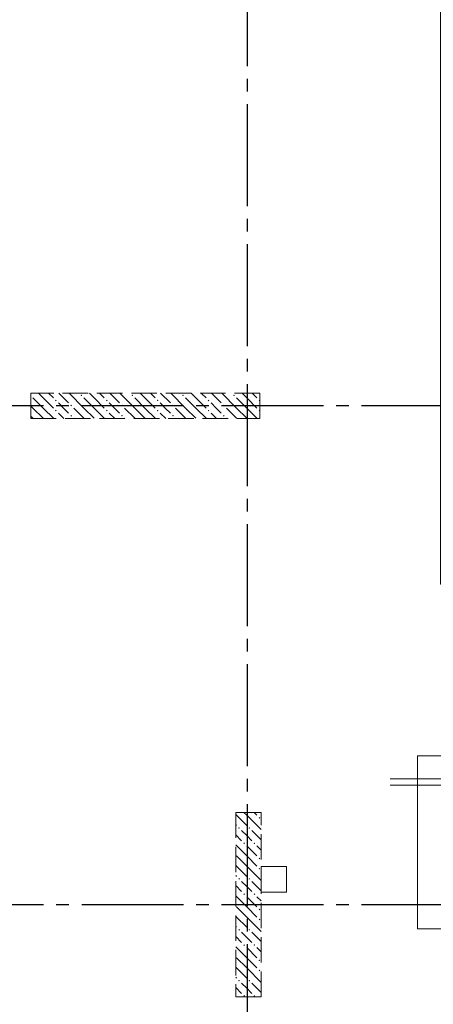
# Model space of a CAD drawing. Header units: millimetres. Extents: x 0 to 43617, y 0 to 59400.
# Tile 17 of 24: x 12836 to 16087, y 41547 to 49285. Entities that reach past the tile are written whole.
import ezdxf

# ---------------------------------------------------------------- set-up
doc = ezdxf.new("R2010")
doc.units = ezdxf.units.MM
doc.linetypes.add('______2', pattern=[270, 200, -70])
doc.linetypes.add('______5', pattern=[1100, 800, -100, 100, -100])
for name, color, linetype, lineweight in [('ЖБ Перекрытие верхний уровень', 7, 'Continuous', 35), ('ЖБ Пилон', 7, 'Continuous', 35), ('Обрамление проемов стержнями', 7, 'Continuous', 25), ('Оси', 40, '______5', 18), ('Позиционная метка линия выноска', 7, 'Continuous', 13)]:
    doc.layers.add(name, color=color, linetype=linetype, lineweight=lineweight)

msp = doc.modelspace()

# ---------------------------------------------------------------- hatches: boundary and pattern name
at = {"layer": 'ЖБ Пилон', "linetype": 'Continuous', "lineweight": 18, "transparency": 33554687}
for points in [[(12923.9990234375, 46336.58771640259), (12927.45361328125, 46333.1298828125), (12923.9990234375, 46329.68178046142)], [(13114.453125, 46293.1396484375), (13120.95336914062, 46299.63989257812), (13127.45361328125, 46293.1396484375), (13120.95336914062, 46286.63940429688)], [(13314.453125, 46333.1298828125), (13320.95336914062, 46339.63623046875), (13327.45361328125, 46333.1298828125), (13320.95336914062, 46326.64184570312)], [(13514.453125, 46293.1396484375), (13520.95336914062, 46299.63989257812), (13527.45361328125, 46293.1396484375), (13520.95336914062, 46286.63940429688)], [(13714.453125, 46333.1298828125), (13720.95336914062, 46339.63623046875), (13727.45361328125, 46333.1298828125), (13720.95336914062, 46326.64184570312)], [(13914.453125, 46293.1396484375), (13920.95336914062, 46299.63989257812), (13927.45361328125, 46293.1396484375), (13920.95336914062, 46286.63940429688)], [(14114.453125, 46333.1298828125), (14120.95336914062, 46339.63623046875), (14127.45361328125, 46333.1298828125), (14120.95336914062, 46326.64184570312)], [(14314.453125, 46293.1396484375), (14320.95336914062, 46299.63989257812), (14327.45361328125, 46293.1396484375), (14320.95336914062, 46286.63940429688)], [(14514.453125, 46333.1298828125), (14520.95336914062, 46339.63623046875), (14527.45361328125, 46333.1298828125), (14520.95336914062, 46326.64184570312)], [(14714.453125, 46293.1396484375), (14720.95336914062, 46299.63989257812), (14723.9990234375, 46296.59423828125), (14723.9990234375, 46289.68505859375), (14720.95336914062, 46286.63940429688)], [(13114.453125, 46213.14086914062), (13120.95336914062, 46219.64111328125), (13127.45361328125, 46213.14086914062), (13120.95336914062, 46206.640625)], [(13234.45434570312, 46253.13720703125), (13240.95458984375, 46259.63745117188), (13247.44873046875, 46253.13720703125), (13240.95458984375, 46246.630859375)], [(13514.453125, 46213.14086914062), (13520.95336914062, 46219.64111328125), (13527.45361328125, 46213.14086914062), (13520.95336914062, 46206.640625)], [(13634.45434570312, 46253.13720703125), (13640.95458984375, 46259.63745117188), (13647.44873046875, 46253.13720703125), (13640.95458984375, 46246.630859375)], [(13914.453125, 46213.14086914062), (13920.95336914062, 46219.64111328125), (13927.45361328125, 46213.14086914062), (13920.95336914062, 46206.640625)], [(14034.45434570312, 46253.13720703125), (14040.95458984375, 46259.63745117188), (14047.44873046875, 46253.13720703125), (14040.95458984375, 46246.630859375)], [(14314.453125, 46213.14086914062), (14320.95336914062, 46219.64111328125), (14327.45361328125, 46213.14086914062), (14320.95336914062, 46206.640625)], [(14434.45434570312, 46253.13720703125), (14440.95458984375, 46259.63745117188), (14447.44873046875, 46253.13720703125), (14440.95458984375, 46246.630859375)], [(14714.453125, 46213.14086914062), (14720.95336914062, 46219.64111328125), (14723.9990234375, 46216.59545898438), (14723.9990234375, 46209.68627929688), (14720.95336914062, 46206.640625)], [(13234.45434570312, 46173.13842773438), (13240.95458984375, 46179.638671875), (13247.44873046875, 46173.13842773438), (13240.95458984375, 46166.63208007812)], [(13634.45434570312, 46173.13842773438), (13640.95458984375, 46179.638671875), (13647.44873046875, 46173.13842773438), (13640.95458984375, 46166.63208007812)], [(14034.45434570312, 46173.13842773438), (14040.95458984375, 46179.638671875), (14047.44873046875, 46173.13842773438), (14040.95458984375, 46166.63208007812)], [(14434.45434570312, 46173.13842773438), (14440.95458984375, 46179.638671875), (14447.44873046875, 46173.13842773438), (14440.95458984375, 46166.63208007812)], [(14714.453125, 43013.14086914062), (14720.95336914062, 43019.64111328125), (14727.45361328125, 43013.14086914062), (14720.95336914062, 43006.640625)], [(14554.44946289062, 42933.14208984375), (14560.94970703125, 42939.63623046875), (14567.44995117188, 42933.14208984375), (14560.94970703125, 42926.64184570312)], [(14634.45434570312, 42933.14208984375), (14640.94848632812, 42939.63623046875), (14647.44873046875, 42933.14208984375), (14640.94848632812, 42926.64184570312)], [(14594.45190429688, 42813.14086914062), (14600.9521484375, 42819.64111328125), (14607.45239257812, 42813.14086914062), (14600.9521484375, 42806.640625)], [(14674.45068359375, 42813.14086914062), (14680.95092773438, 42819.64111328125), (14687.451171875, 42813.14086914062), (14680.95092773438, 42806.640625)], [(14714.453125, 42693.1396484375), (14720.95336914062, 42699.63989257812), (14727.45361328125, 42693.1396484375), (14720.95336914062, 42686.63940429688)], [(14714.453125, 42613.14086914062), (14720.95336914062, 42619.64111328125), (14727.45361328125, 42613.14086914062), (14720.95336914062, 42606.640625)], [(14554.44946289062, 42533.14208984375), (14560.94970703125, 42539.63623046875), (14567.44995117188, 42533.14208984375), (14560.94970703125, 42526.64184570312)], [(14634.45434570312, 42533.14208984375), (14640.94848632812, 42539.63623046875), (14647.44873046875, 42533.14208984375), (14640.94848632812, 42526.64184570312)], [(14594.45190429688, 42413.14086914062), (14600.9521484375, 42419.64111328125), (14607.45239257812, 42413.14086914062), (14600.9521484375, 42406.640625)], [(14674.45068359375, 42413.14086914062), (14680.95092773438, 42419.64111328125), (14687.451171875, 42413.14086914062), (14680.95092773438, 42406.640625)], [(14714.453125, 42293.1396484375), (14720.95336914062, 42299.63989257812), (14727.45361328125, 42293.1396484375), (14720.95336914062, 42286.63940429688)], [(14714.453125, 42213.14086914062), (14720.95336914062, 42219.64111328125), (14727.45361328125, 42213.14086914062), (14720.95336914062, 42206.640625)], [(14554.44946289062, 42133.14208984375), (14560.94970703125, 42139.63623046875), (14567.44995117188, 42133.14208984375), (14560.94970703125, 42126.64184570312)], [(14634.45434570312, 42133.14208984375), (14640.94848632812, 42139.63623046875), (14647.44873046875, 42133.14208984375), (14640.94848632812, 42126.64184570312)], [(14594.45190429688, 42013.14086914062), (14600.9521484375, 42019.64111328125), (14607.45239257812, 42013.14086914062), (14600.9521484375, 42006.640625)], [(14674.45068359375, 42013.14086914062), (14680.95092773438, 42019.64111328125), (14687.451171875, 42013.14086914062), (14680.95092773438, 42006.640625)], [(14714.453125, 41893.1396484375), (14720.95336914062, 41899.63989257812), (14727.45361328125, 41893.1396484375), (14720.95336914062, 41886.63940429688)], [(14714.453125, 41813.14086914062), (14720.95336914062, 41819.64111328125), (14727.45361328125, 41813.14086914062), (14720.95336914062, 41806.640625)], [(14554.44946289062, 41733.14208984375), (14560.94970703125, 41739.63623046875), (14567.44995117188, 41733.14208984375), (14560.94970703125, 41726.64184570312)], [(14634.45434570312, 41733.14208984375), (14640.94848632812, 41739.63623046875), (14647.44873046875, 41733.14208984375), (14640.94848632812, 41726.64184570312)], [(14594.45190429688, 41613.14086914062), (14600.9521484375, 41619.64111328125), (14607.45239257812, 41613.14086914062), (14600.9521484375, 41606.640625)], [(14674.45068359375, 41613.14086914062), (14680.95092773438, 41619.64111328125), (14687.451171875, 41613.14086914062), (14680.95092773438, 41606.640625)]]:
    msp.add_hatch(color=7, dxfattribs=at).paths.add_polyline_path(points, flags=16)

# ---------------------------------------------------------------- linework, layer by layer
at = {"layer": 'ЖБ Перекрытие верхний уровень', "color": 7, "linetype": 'Continuous', "lineweight": 18, "transparency": 33554687}
for p, q in [((14934.00268554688, 42629.99877929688), (14734.00268554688, 42629.99877929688)), ((14734.00268554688, 42629.99877929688), (14734.00268554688, 42429.99877929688)), ((14934.00268554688, 42429.99877929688), (14934.00268554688, 42629.99877929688)), ((14734.00268554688, 42429.99877929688), (14934.00268554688, 42429.99877929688))]:
    msp.add_line(p, q, dxfattribs=at)
at = {"layer": 'ЖБ Пилон', "color": 253, "linetype": '______2', "lineweight": 13, "true_color": 0xa0a0a0, "transparency": 33554687}
for p, q in [((14723.9990234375, 46350), (12923.9990234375, 46350)), ((12923.9990234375, 46350), (12923.9990234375, 46150)), ((14723.9990234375, 46150), (14723.9990234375, 46350)), ((12923.9990234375, 46150), (14723.9990234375, 46150)), ((14534.00268554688, 43054.99877929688), (14534.00268554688, 41604.99267578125)), ((14734.00268554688, 43054.99877929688), (14534.00268554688, 43054.99877929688)), ((14734.00268554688, 41604.99267578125), (14734.00268554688, 43054.99877929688)), ((14534.00268554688, 41604.99267578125), (14734.00268554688, 41604.99267578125))]:
    msp.add_line(p, q, dxfattribs=at)
at = {"layer": 'ЖБ Пилон', "color": 9, "linetype": 'Continuous', "lineweight": 18, "true_color": 0xc7c7c7, "transparency": 33554687}
for p, q in [((13020.95336914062, 46313.14086914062), (12984.09048843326, 46350)), ((13064.09301757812, 46350), (13100.9521484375, 46313.14086914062)), ((13144.091796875, 46350), (13220.95336914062, 46273.13842773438)), ((13340.95458984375, 46233.1298828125), (13224.09041661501, 46350)), ((13420.95336914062, 46313.14086914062), (13384.09048843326, 46350)), ((13464.09301757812, 46350), (13500.9521484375, 46313.14086914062)), ((13544.091796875, 46350), (13620.95336914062, 46273.13842773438)), ((13740.95458984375, 46233.1298828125), (13624.09041661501, 46350)), ((13820.95336914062, 46313.14086914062), (13784.09048843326, 46350)), ((13864.09301757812, 46350), (13900.9521484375, 46313.14086914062)), ((13944.091796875, 46350), (14020.95336914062, 46273.13842773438)), ((14140.95458984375, 46233.1298828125), (14024.09041661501, 46350)), ((14220.95336914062, 46313.14086914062), (14184.09048843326, 46350)), ((14264.09301757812, 46350), (14300.9521484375, 46313.14086914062)), ((14344.091796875, 46350), (14420.95336914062, 46273.13842773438)), ((14540.95458984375, 46233.1298828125), (14424.09041661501, 46350)), ((14620.95336914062, 46313.14086914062), (14584.09048843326, 46350)), ((14664.09301757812, 46350), (14700.9521484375, 46313.14086914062)), ((12940.95458984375, 46313.14086914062), (13020.95336914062, 46233.1298828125)), ((13020.95336914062, 46313.14086914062), (13100.9521484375, 46233.1298828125)), ((13180.95092773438, 46233.1298828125), (13140.95458984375, 46273.13842773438)), ((13340.95458984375, 46313.14086914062), (13420.95336914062, 46233.1298828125)), ((13420.95336914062, 46313.14086914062), (13500.9521484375, 46233.1298828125)), ((13580.95092773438, 46233.1298828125), (13540.95458984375, 46273.13842773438)), ((13740.95458984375, 46313.14086914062), (13820.95336914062, 46233.1298828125)), ((13820.95336914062, 46313.14086914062), (13900.9521484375, 46233.1298828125)), ((13980.95092773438, 46233.1298828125), (13940.95458984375, 46273.13842773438)), ((14140.95458984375, 46313.14086914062), (14220.95336914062, 46233.1298828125)), ((14220.95336914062, 46313.14086914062), (14300.9521484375, 46233.1298828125)), ((14380.95092773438, 46233.1298828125), (14340.95458984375, 46273.13842773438)), ((14540.95458984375, 46313.14086914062), (14620.95336914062, 46233.1298828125)), ((14620.95336914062, 46313.14086914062), (14700.9521484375, 46233.1298828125)), ((12940.95458984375, 46233.1298828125), (12923.9990234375, 46250.08631161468)), ((12940.95458984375, 46233.1298828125), (13020.95336914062, 46153.13720703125)), ((13020.95336914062, 46233.1298828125), (13104.09170913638, 46150)), ((13140.95458984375, 46193.1396484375), (13184.09204410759, 46150)), ((13220.95336914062, 46193.1396484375), (13180.95092773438, 46233.1298828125)), ((13260.94970703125, 46233.1298828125), (13340.95458984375, 46153.13720703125)), ((13340.95458984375, 46233.1298828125), (13420.95336914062, 46153.13720703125)), ((13420.95336914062, 46233.1298828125), (13504.09170913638, 46150)), ((13540.95458984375, 46193.1396484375), (13584.09204410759, 46150)), ((13620.95336914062, 46193.1396484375), (13580.95092773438, 46233.1298828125)), ((13660.94970703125, 46233.1298828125), (13740.95458984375, 46153.13720703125)), ((13740.95458984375, 46233.1298828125), (13820.95336914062, 46153.13720703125)), ((13820.95336914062, 46233.1298828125), (13904.09170913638, 46150)), ((13940.95458984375, 46193.1396484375), (13984.09204410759, 46150)), ((14020.95336914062, 46193.1396484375), (13980.95092773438, 46233.1298828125)), ((14060.94970703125, 46233.1298828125), (14140.95458984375, 46153.13720703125)), ((14140.95458984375, 46233.1298828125), (14220.95336914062, 46153.13720703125)), ((14220.95336914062, 46233.1298828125), (14304.09170913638, 46150)), ((14340.95458984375, 46193.1396484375), (14384.09204410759, 46150)), ((14420.95336914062, 46193.1396484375), (14380.95092773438, 46233.1298828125)), ((14460.94970703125, 46233.1298828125), (14540.95458984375, 46153.13720703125)), ((14540.95458984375, 46233.1298828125), (14620.95336914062, 46153.13720703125)), ((14620.95336914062, 46233.1298828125), (14704.09170913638, 46150)), ((12923.9990234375, 46170.09018638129), (12940.95458984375, 46153.13720703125)), ((13260.94970703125, 46153.13720703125), (13264.08675450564, 46150)), ((13660.94970703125, 46153.13720703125), (13664.08675450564, 46150)), ((14060.94970703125, 46153.13720703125), (14064.08675450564, 46150)), ((14460.94970703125, 46153.13720703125), (14464.08675450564, 46150)), ((14540.94848632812, 43033.14208984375), (14534.00268554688, 43040.087890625)), ((14540.94848632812, 43033.14208984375), (14620.95336914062, 42953.13720703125)), ((14599.09501212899, 43054.99877929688), (14620.95336914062, 43033.14208984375)), ((14620.95336914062, 43033.14208984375), (14734.00268554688, 42920.08702321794)), ((14679.09545898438, 43054.99877929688), (14700.9521484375, 43033.14208984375)), ((14534.00268554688, 42960.08353774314), (14540.94848632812, 42953.13720703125)), ((14534.00268554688, 42880.08794414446), (14580.95092773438, 42833.14208984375)), ((14620.95336914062, 42873.13842773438), (14580.95092773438, 42913.14086914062)), ((14660.94970703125, 42833.14208984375), (14620.95336914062, 42873.13842773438)), ((14660.94970703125, 42913.14086914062), (14734.00268554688, 42840.087890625)), ((14620.95336914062, 42713.14086914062), (14534.00268554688, 42800.09155273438)), ((14620.95336914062, 42793.1396484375), (14700.9521484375, 42713.14086914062)), ((14700.9521484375, 42793.1396484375), (14734.00268554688, 42760.08911132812)), ((14540.94848632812, 42713.14086914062), (14620.95336914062, 42633.14208984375)), ((14620.95336914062, 42713.14086914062), (14700.9521484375, 42633.14208984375)), ((14540.94848632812, 42633.14208984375), (14534.00268554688, 42640.087890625)), ((14534.00268554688, 42560.08353774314), (14540.94848632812, 42553.13720703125)), ((14540.94848632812, 42633.14208984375), (14620.95336914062, 42553.13720703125)), ((14620.95336914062, 42633.14208984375), (14734.00268554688, 42520.08702321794)), ((14534.00268554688, 42480.08794414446), (14580.95092773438, 42433.14208984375)), ((14620.95336914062, 42473.13842773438), (14580.95092773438, 42513.14086914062)), ((14660.94970703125, 42513.14086914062), (14734.00268554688, 42440.087890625)), ((14660.94970703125, 42433.14208984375), (14620.95336914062, 42473.13842773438)), ((14620.95336914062, 42313.14086914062), (14534.00268554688, 42400.09155273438)), ((14620.95336914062, 42393.1396484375), (14700.9521484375, 42313.14086914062)), ((14700.9521484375, 42393.1396484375), (14734.00268554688, 42360.08911132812)), ((14540.94848632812, 42313.14086914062), (14620.95336914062, 42233.14208984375)), ((14620.95336914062, 42313.14086914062), (14700.9521484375, 42233.14208984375)), ((14540.94848632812, 42233.14208984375), (14534.00268554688, 42240.087890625)), ((14540.94848632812, 42233.14208984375), (14620.95336914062, 42153.13720703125)), ((14620.95336914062, 42233.14208984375), (14734.00268554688, 42120.08702321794)), ((14534.00268554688, 42160.08353774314), (14540.94848632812, 42153.13720703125)), ((14620.95336914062, 42073.13842773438), (14580.95092773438, 42113.14086914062)), ((14660.94970703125, 42113.14086914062), (14734.00268554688, 42040.087890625)), ((14534.00268554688, 42080.08794414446), (14580.95092773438, 42033.14208984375)), ((14660.94970703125, 42033.14208984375), (14620.95336914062, 42073.13842773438)), ((14620.95336914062, 41913.14086914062), (14534.00268554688, 42000.09155273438)), ((14620.95336914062, 41993.1396484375), (14700.9521484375, 41913.14086914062)), ((14700.9521484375, 41993.1396484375), (14734.00268554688, 41960.08911132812)), ((14540.94848632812, 41913.14086914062), (14620.95336914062, 41833.14208984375)), ((14620.95336914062, 41913.14086914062), (14700.9521484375, 41833.14208984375)), ((14540.94848632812, 41833.14208984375), (14534.00268554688, 41840.087890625)), ((14540.94848632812, 41833.14208984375), (14620.95336914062, 41753.13720703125)), ((14620.95336914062, 41833.14208984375), (14734.00268554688, 41720.08702321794)), ((14534.00268554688, 41760.08353774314), (14540.94848632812, 41753.13720703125)), ((14620.95336914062, 41673.13842773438), (14580.95092773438, 41713.14086914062)), ((14660.94970703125, 41713.14086914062), (14734.00268554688, 41640.087890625)), ((14534.00268554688, 41680.08794414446), (14580.95092773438, 41633.14208984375)), ((14660.94970703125, 41633.14208984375), (14620.95336914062, 41673.13842773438))]:
    msp.add_line(p, q, dxfattribs=at)
at = {"layer": 'Обрамление проемов стержнями', "color": 7, "linetype": 'Continuous', "lineweight": 18, "transparency": 33554687}
for points in [[(15749.00512695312, 43320.02563476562), (16845.30639648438, 43320.02563476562), (16850.61645507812, 43320.75805664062), (16856.0791015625, 43322.56469726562), (16861.09619140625, 43325.37231445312), (16865.2099609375, 43328.80859375), (16868.64624023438, 43332.92236328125), (16871.45385742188, 43337.939453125), (16873.26049804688, 43343.40209960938), (16873.99291992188, 43348.71215820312), (16873.99291992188, 43620.02563476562)], [(15749.00512695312, 43320.02563476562), (16845.30639648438, 43320.02563476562), (16850.61645507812, 43320.75805664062), (16856.0791015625, 43322.56469726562), (16861.09619140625, 43325.37231445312), (16865.2099609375, 43328.80859375), (16868.64624023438, 43332.92236328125), (16871.45385742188, 43337.939453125), (16873.26049804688, 43343.40209960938), (16873.99291992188, 43348.71215820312), (16873.99291992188, 43620.02563476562)], [(15749.00512695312, 43320.02563476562), (16845.30639648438, 43320.02563476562), (16850.61645507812, 43320.75805664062), (16856.0791015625, 43322.56469726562), (16861.09619140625, 43325.37231445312), (16865.2099609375, 43328.80859375), (16868.64624023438, 43332.92236328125), (16871.45385742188, 43337.939453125), (16873.26049804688, 43343.40209960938), (16873.99291992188, 43348.71215820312), (16873.99291992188, 43620.02563476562)], [(15749.00512695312, 43320.02563476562), (16845.30639648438, 43320.02563476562), (16850.61645507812, 43320.75805664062), (16856.0791015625, 43322.56469726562), (16861.09619140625, 43325.37231445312), (16865.2099609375, 43328.80859375), (16868.64624023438, 43332.92236328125), (16871.45385742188, 43337.939453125), (16873.26049804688, 43343.40209960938), (16873.99291992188, 43348.71215820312), (16873.99291992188, 43620.02563476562)], [(15749.00512695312, 43270.01953125), (16845.30639648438, 43270.01953125), (16850.61645507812, 43269.28100585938), (16856.0791015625, 43267.48046875), (16861.09619140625, 43264.6728515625), (16865.2099609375, 43261.23657226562), (16868.64624023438, 43257.12280273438), (16871.45385742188, 43252.10571289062), (16873.26049804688, 43246.630859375), (16873.99291992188, 43241.3330078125), (16873.99291992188, 42970.01953125)], [(15749.00512695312, 43270.01953125), (16845.30639648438, 43270.01953125), (16850.61645507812, 43269.28100585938), (16856.0791015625, 43267.48046875), (16861.09619140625, 43264.6728515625), (16865.2099609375, 43261.23657226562), (16868.64624023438, 43257.12280273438), (16871.45385742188, 43252.10571289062), (16873.26049804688, 43246.630859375), (16873.99291992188, 43241.3330078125), (16873.99291992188, 42970.01953125)], [(15749.00512695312, 43270.01953125), (16845.30639648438, 43270.01953125), (16850.61645507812, 43269.28100585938), (16856.0791015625, 43267.48046875), (16861.09619140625, 43264.6728515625), (16865.2099609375, 43261.23657226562), (16868.64624023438, 43257.12280273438), (16871.45385742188, 43252.10571289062), (16873.26049804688, 43246.630859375), (16873.99291992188, 43241.3330078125), (16873.99291992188, 42970.01953125)], [(15749.00512695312, 43270.01953125), (16845.30639648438, 43270.01953125), (16850.61645507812, 43269.28100585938), (16856.0791015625, 43267.48046875), (16861.09619140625, 43264.6728515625), (16865.2099609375, 43261.23657226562), (16868.64624023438, 43257.12280273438), (16871.45385742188, 43252.10571289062), (16873.26049804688, 43246.630859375), (16873.99291992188, 43241.3330078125), (16873.99291992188, 42970.01953125)]]:
    msp.add_lwpolyline(points, dxfattribs=at)
at = {"layer": 'Оси', "color": 8, "linetype": '______5', "lineweight": -3, "transparency": 33554687}
for p, q in [((14623.9990234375, 57420.01342773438), (14623.9990234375, 7100.018310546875)), ((22923.85864257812, 46250.01831054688), (4600, 46250.01831054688)), ((22923.85864257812, 42330.02319335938), (4600, 42330.02319335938))]:
    msp.add_line(p, q, dxfattribs=at)
at = {"layer": 'Позиционная метка линия выноска', "color": 251, "linetype": 'Continuous', "lineweight": 13, "true_color": 0x494949, "transparency": 33554687}
msp.add_lwpolyline([(21744.00024414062, 32516.3818359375), (21744.00024414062, 42140.0146484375), (18823.9990234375, 42140.0146484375), (18823.9990234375, 40280.01708984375), (17783.99658203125, 40280.01708984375), (17783.99658203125, 42140.0146484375), (15963.99536132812, 42140.0146484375), (15963.99536132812, 43500.0244140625), (16644.00024414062, 43500.0244140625), (16644.00024414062, 44850.01831054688), (16144.00024414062, 44850.01831054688), (16144.00024414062, 50360.01586914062), (17783.99658203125, 50360.01586914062), (17783.99658203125, 52220.02563476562), (18823.9990234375, 52220.02563476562), (18823.9990234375, 50360.01586914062), (21744.00024414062, 50360.01586914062), (21744.00024414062, 56940.0146484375), (16063.99536132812, 56940.0146484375), (16063.99536132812, 56339.78881835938), (14463.8427734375, 56339.78881835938), (14463.8427734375, 56940.0146484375), (8973.992919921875, 56940.0146484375)], dxfattribs=at)

doc.saveas('drawing.dxf')
